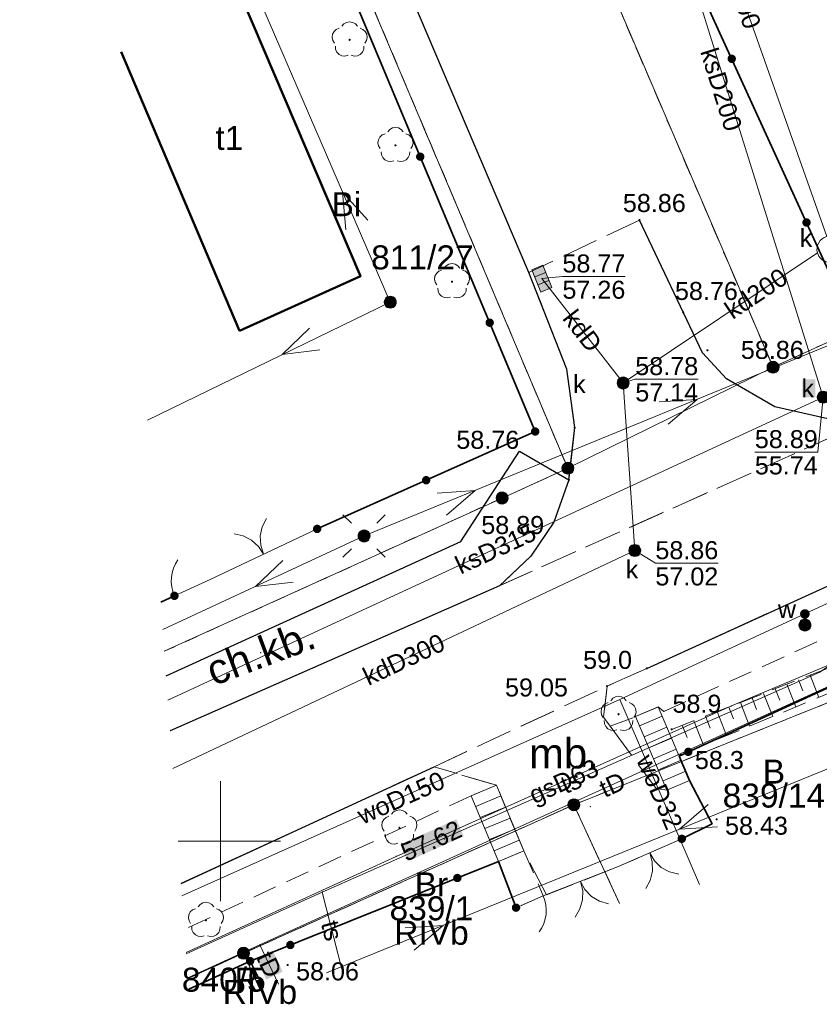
# Model space of a CAD drawing. Extents: x 6453237 to 6453735, y 5887843 to 5888051.
# Tile 1 of 11: x 6453242 to 6453275, y 5887843 to 5887884. Entities that reach past the tile are written whole.
import ezdxf
from ezdxf.enums import TextEntityAlignment as Align

# ---------------------------------------------------------------- set-up
doc = ezdxf.new("R2010")
doc.units = 0
doc.header["$PDSIZE"] = 0.75
for name, pattern in [('PRZER1-1', [2, 1, -1]), ('PRZER2-1', [3, 2, -1]), ('PRZER3-1', [4, 3, -1])]:
    doc.linetypes.add(name, pattern=pattern)
doc.layers.get('0').update_dxf_attribs({"linetype": 'CONTINUOUS', "lineweight": 13})
for name, color, linetype, lineweight in [('GEPPGD', 7, 'CONTINUOUS', 18), ('GESBZO', 7, 'CONTINUOUS', 50), ('GESBZO_O', 7, 'CONTINUOUS', 50), ('GESDZI', 7, 'CONTINUOUS', 18), ('GESDZI_O', 7, 'CONTINUOUS', 18), ('GESKKL_O', 7, 'CONTINUOUS', 18), ('GESSCH', 7, 'CONTINUOUS', 18), ('GESUZY_O', 7, 'CONTINUOUS', 18), ('GSLKBR', 7, 'CONTINUOUS', 18), ('GSLKFU', 7, 'CONTINUOUS', 18), ('GSLKOG', 7, 'CONTINUOUS', 35), ('GSLKRW', 7, 'CONTINUOUS', 25), ('GSPPRB', 7, 'CONTINUOUS', 18), ('GSPWPN', 7, 'CONTINUOUS', 13), ('GSPWPN_O', 7, 'CONTINUOUS', 13), ('GSPWPS', 7, 'CONTINUOUS', 13), ('GSPWPS_O', 7, 'CONTINUOUS', 13), ('GSSKOA', 7, 'PRZER3-1', 18), ('GSSKOD', 7, 'PRZER2-1', 18), ('GSSZSN', 7, 'PRZER2-1', 18), ('GTGTXT', 7, 'CONTINUOUS', 18), ('GTGTXT_O', 7, 'CONTINUOUS', 18), ('GUPELA', 7, 'CONTINUOUS', 18), ('GUPIKP', 7, 'CONTINUOUS', 18), ('GUPISN', 7, 'PRZER1-1', 18), ('GUPIWZ_O', 7, 'CONTINUOUS', 18), ('GUPPRZ', 7, 'CONTINUOUS', 18), ('GUPPRZ_O', 7, 'CONTINUOUS', 18)]:
    doc.layers.add(name, color=color, linetype=linetype, lineweight=lineweight)
for name, color, linetype, lineweight, true_color in [('GESKKL', 7, 'PRZER3-1', 18, 0x24bc24), ('GESUZY', 7, 'PRZER1-1', 18, 0x008000), ('GSPRDL', 7, 'CONTINUOUS', 18, 0x008000), ('GULEPR', 1, 'CONTINUOUS', 18, 0xff0000), ('GULGPR', 7, 'CONTINUOUS', 18, 0xbfbf00), ('GULGPR_O', 7, 'CONTINUOUS', 18, 0xbfbf00), ('GULKPR', 7, 'CONTINUOUS', 18, 0x803300), ('GULKPR_O', 7, 'CONTINUOUS', 18, 0x803300), ('GULTPR', 7, 'CONTINUOUS', 18, 0xff9100), ('GULTPR_O', 7, 'CONTINUOUS', 18, 0xff9100), ('GULWPR', 5, 'CONTINUOUS', 18, 0x0000ff), ('GULWPR_O', 5, 'CONTINUOUS', 18, 0x0000ff), ('GUPKKS', 7, 'CONTINUOUS', 18, 0x803300), ('GUPKSD', 7, 'CONTINUOUS', 18, 0x803300), ('GUPKSD_O', 7, 'CONTINUOUS', 18, 0x803300), ('GUPWZA', 5, 'CONTINUOUS', 18, 0x0000ff), ('GUPWZA_O', 5, 'CONTINUOUS', 18, 0x0000ff), ('GUSKSD', 7, 'CONTINUOUS', 18, 0x803300)]:
    doc.layers.add(name, color=color, linetype=linetype, lineweight=lineweight, true_color=true_color)
doc.styles.add('GEO-INFO', font='arial.ttf')

# ---------------------------------------------------------------- blocks, each defined once
blk = doc.blocks.new('POINT')
at = {"color": 0}
blk.add_point((0, 0), dxfattribs=at)
blk = doc.blocks.new('KOLO')
blk.add_hatch(color=0).paths.add_polyline_path([(-0.5, 0), (-0.482963, -0.12941), (-0.433013, -0.25), (-0.353553, -0.353553), (-0.25, -0.433013), (-0.12941, -0.482963), (0, -0.5), (0.12941, -0.482963), (0.25, -0.433013), (0.353553, -0.353553), (0.433013, -0.25), (0.482963, -0.12941), (0.5, 0), (0.482963, 0.12941), (0.433013, 0.25), (0.353553, 0.353553), (0.25, 0.433013), (0.12941, 0.482963), (0, 0.5), (-0.12941, 0.482963), (-0.25, 0.433013), (-0.353553, 0.353553), (-0.433013, 0.25), (-0.482963, 0.12941)])
blk = doc.blocks.new('SPDLP')
blk.add_hatch(color=0).paths.add_polyline_path([(0, -0.09), (0.027812, -0.085595), (0.052901, -0.072812), (0.072812, -0.052901), (0.085595, -0.027812), (0.09, 0), (0.085595, 0.027812), (0.072812, 0.052901), (0.052901, 0.072812), (0.027812, 0.085595), (0, 0.09), (-0.027812, 0.085595), (-0.052901, 0.072812), (-0.072812, 0.052901), (-0.085595, 0.027812), (-0.09, 0), (-0.085595, -0.027812), (-0.072812, -0.052901), (-0.052901, -0.072812), (-0.027812, -0.085595)])
at = {"color": 0}
for points in [[(-1.271938, -0.268652), (-1.40916, -0.048001), (-1.462858, 0.20623), (-1.426585, 0.463525), (-1.304695, 0.693003), (-1.11182, 0.867117), (-0.871109, 0.964971)], [(-0.648554, 1.126667), (-0.481106, 1.325358), (-0.255912, 1.454989), (0, 1.5), (0.255912, 1.454989), (0.481106, 1.325358), (0.648554, 1.126667)], [(0.871109, 0.964971), (1.11182, 0.867117), (1.304695, 0.693003), (1.426585, 0.463525), (1.462858, 0.20623), (1.40916, -0.048001), (1.271938, -0.268652)], [(-0.137547, -1.292703), (-0.389802, -1.355024), (-0.648184, -1.327532), (-0.881678, -1.213525), (-1.062258, -1.026689), (-1.168249, -0.78945), (-1.186929, -0.530282)], [(1.186929, -0.530282), (1.168249, -0.78945), (1.062258, -1.026689), (0.881678, -1.213525), (0.648184, -1.327532), (0.389802, -1.355024), (0.137547, -1.292703)]]:
    blk.add_lwpolyline(points, dxfattribs=at)
blk = doc.blocks.new('SUEP1')
at = {"color": 0}
blk.add_lwpolyline([(-1.5, -1), (1.5, 0), (-1.5, 1)], dxfattribs=at)
blk = doc.blocks.new('SUEO')
blk.add_hatch(color=0).paths.add_polyline_path([(-0.002174, 0.089974), (0.023762, 0.086807), (0.042561, 0.0793), (0.060131, 0.066965), (0.076266, 0.047786), (0.086234, 0.025762), (0.089972, 0.002226), (0.088646, -0.015553), (0.081114, -0.038994), (0.066834, -0.060276), (0.049699, -0.075033), (0.027576, -0.085671), (0.004027, -0.08991), (-0.019639, -0.087831), (-0.040932, -0.080154), (-0.059082, -0.067892), (-0.073734, -0.051607), (-0.08374, -0.032979), (-0.089221, -0.011817), (-0.089063, 0.012951), (-0.082571, 0.035806), (-0.069528, 0.057148), (-0.048957, 0.075519), (-0.026898, 0.085887)])
at = {"color": 0}
for points in [[(-1.767767, 1.767767), (-1.06066, 1.06066)], [(1.767767, 1.767767), (1.06066, 1.06066)], [(-1.767767, -1.767767), (-1.06066, -1.06066)], [(1.767767, -1.767767), (1.06066, -1.06066)]]:
    blk.add_lwpolyline(points, dxfattribs=at)
blk = doc.blocks.new('OKRAG_PELNY')
at = {"true_color": 0xffffff}
blk.add_hatch(color=7, dxfattribs=at).paths.add_polyline_path([(-0.5, 0), (-0.482963, -0.12941), (-0.433013, -0.25), (-0.353553, -0.353553), (-0.25, -0.433013), (-0.12941, -0.482963), (0, -0.5), (0.12941, -0.482963), (0.25, -0.433013), (0.353553, -0.353553), (0.433013, -0.25), (0.482963, -0.12941), (0.5, 0), (0.482963, 0.12941), (0.433013, 0.25), (0.353553, 0.353553), (0.25, 0.433013), (0.12941, 0.482963), (0, 0.5), (-0.12941, 0.482963), (-0.25, 0.433013), (-0.353553, 0.353553), (-0.433013, 0.25), (-0.482963, 0.12941)])
at = {"color": 0}
blk.add_lwpolyline([(0, 0.5), (0.12941, 0.482963), (0.25, 0.433013), (0.353553, 0.353553), (0.433013, 0.25), (0.482963, 0.12941), (0.5, 0), (0.482963, -0.12941), (0.433013, -0.25), (0.353553, -0.353553), (0.25, -0.433013), (0.12941, -0.482963), (0, -0.5), (-0.12941, -0.482963), (-0.25, -0.433013), (-0.353553, -0.353553), (-0.433013, -0.25), (-0.482963, -0.12941), (-0.5, 0), (-0.482963, 0.12941), (-0.433013, 0.25), (-0.353553, 0.353553), (-0.25, 0.433013), (-0.12941, 0.482963)], close=True, dxfattribs=at)
blk = doc.blocks.new('SUUS05')
at = {"true_color": 0xffffff}
blk.add_hatch(color=7, dxfattribs=at).paths.add_polyline_path([(-0.5, 0.25), (-0.5, -0.25), (0.5, -0.25), (0.5, 0.25)])
at = {"color": 0}
blk.add_lwpolyline([(0.5, -0.25), (-0.5, -0.25), (-0.5, 0.25), (0.5, 0.25)], close=True, dxfattribs=at)
for points in [[(-0.175, -0.25), (-0.175, 0.25)], [(0.175, -0.25), (0.175, 0.25)]]:
    blk.add_lwpolyline(points, dxfattribs=at)
blk = doc.blocks.new('KTOK04')
at = {"color": 0}
blk.add_lwpolyline([(0, 0), (-0.01711, -0.261052), (-0.068148, -0.517638), (-0.152241, -0.765367), (-0.267949, -1), (-0.413293, -1.217523), (-0.585786, -1.414214), (-0.782477, -1.586707), (-1, -1.732051)], dxfattribs=at)
blk = doc.blocks.new('SLBRA')
at = {"color": 0}
for points in [[(1.732051, 1), (1.414214, 0.585786), (1, 0.267949), (0.517638, 0.068148), (0, 0)], [(0, 0), (0.517638, -0.068148), (1, -0.267949), (1.414214, -0.585786), (1.732051, -1)]]:
    blk.add_lwpolyline(points, dxfattribs=at)
blk = doc.blocks.new('EPPGS1')
at = {"true_color": 0xffffff}
blk.add_hatch(color=7, dxfattribs=at).paths.add_polyline_path([(0, -0.5), (0.154508, -0.475528), (0.293893, -0.404508), (0.404508, -0.293893), (0.475528, -0.154508), (0.5, 0), (0.475528, 0.154508), (0.404508, 0.293893), (0.293893, 0.404508), (0.154508, 0.475528), (0, 0.5), (-0.154508, 0.475528), (-0.293893, 0.404508), (-0.404508, 0.293893), (-0.475528, 0.154508), (-0.5, 0), (-0.475528, -0.154508), (-0.404508, -0.293893), (-0.293893, -0.404508), (-0.154508, -0.475528)])
blk = doc.blocks.new('EPPGS')
at = {"color": 0}
blk.add_lwpolyline([(0, 0.5), (0.154508, 0.475528), (0.293893, 0.404508), (0.404508, 0.293893), (0.475528, 0.154508), (0.5, 0), (0.475528, -0.154508), (0.404508, -0.293893), (0.293893, -0.404508), (0.154508, -0.475528), (0, -0.5), (-0.154508, -0.475528), (-0.293893, -0.404508), (-0.404508, -0.293893), (-0.475528, -0.154508), (-0.5, 0), (-0.475528, 0.154508), (-0.404508, 0.293893), (-0.293893, 0.404508), (-0.154508, 0.475528)], close=True, dxfattribs=at)

msp = doc.modelspace()

# ---------------------------------------------------------------- hatches: boundary and pattern name
at = {"layer": 'GULTPR_O', "linetype": 'Continuous', "lineweight": 9, "true_color": 0xffffff}
msp.add_hatch(color=7, dxfattribs=at).paths.add_polyline_path([(6453251.908, 5887844.238), (6453251.49, 5887845.122), (6453252.177, 5887845.447), (6453252.595, 5887844.562)], flags=0)
at = {"layer": 'GUPKSD_O', "linetype": 'Continuous', "lineweight": 9, "true_color": 0xffffff}
msp.add_hatch(color=7, dxfattribs=at).paths.add_polyline_path([(6453274.253, 5887868.493), (6453274.253, 5887869.243), (6453274.797, 5887869.243), (6453274.797, 5887868.493)], flags=0)
at = {"layer": 'GUPPRZ_O', "linetype": 'Continuous', "lineweight": 9, "true_color": 0xffffff}
msp.add_hatch(color=7, dxfattribs=at).paths.add_polyline_path([(6453257.809, 5887849.164), (6453257.496, 5887849.862), (6453259.827, 5887850.908), (6453260.14, 5887850.21)], flags=0)

# ---------------------------------------------------------------- linework, layer by layer
at = {"color": 7, "linetype": 'Continuous', "lineweight": 13, "elevation": 100, "flags": 128}
for points in [[(6453250, 5887847.5), (6453250, 5887852.5)], [(6453248.23, 5887850), (6453252.5, 5887850)]]:
    msp.add_lwpolyline(points, dxfattribs=at)
at = {"layer": 'GESBZO', "color": 7, "linetype": 'Continuous', "lineweight": 50, "elevation": 10.18}
for points in [[(6453250.79, 5887871.27), (6453255.84, 5887873.55), (6453249.97, 5887887.29), (6453245.668, 5887885.466)], [(6453245.854, 5887882.893), (6453250.79, 5887871.27)]]:
    msp.add_lwpolyline(points, dxfattribs=at)
at = {"layer": 'GESDZI', "color": 7, "linetype": 'Continuous', "lineweight": 18, "elevation": 10.22}
for points in [[(6453454.509, 5887951.16), (6453357.86, 5887908.46), (6453273.03, 5887869.75), (6453242.22, 5887941.65)], [(6453247.659, 5887857.912), (6453261.74, 5887864.3), (6453264.48, 5887865.54), (6453273.03, 5887869.75), (6453357.86, 5887908.46), (6453454.509, 5887951.16)], [(6453241.63, 5887941.361), (6453242.22, 5887941.65), (6453273.03, 5887869.75), (6453264.48, 5887865.54), (6453245.46, 5887910.49), (6453243.525, 5887915.128)], [(6453453.446, 5887937.601), (6453404.89, 5887915.73), (6453376.57, 5887902.66), (6453372.86, 5887900.94), (6453325.41, 5887879.04), (6453307.55, 5887870.94), (6453291.43, 5887863.64), (6453281.4, 5887858.19), (6453278.65, 5887857.11), (6453264.73, 5887851.52), (6453250.96, 5887845.33), (6453248.644, 5887844.277)], [(6453243.907, 5887909.845), (6453245.46, 5887910.49), (6453264.48, 5887865.54), (6453261.74, 5887864.3), (6453247.659, 5887857.912)], [(6453266.628, 5887847.408), (6453264.73, 5887851.52), (6453278.65, 5887857.11), (6453281.405, 5887850.908)], [(6453250.96, 5887845.33), (6453264.73, 5887851.52), (6453266.628, 5887847.408)], [(6453248.644, 5887844.277), (6453250.96, 5887845.33), (6453251.632, 5887843.855)], [(6453251.632, 5887843.855), (6453250.96, 5887845.33)]]:
    msp.add_lwpolyline(points, dxfattribs=at)
at = {"layer": 'GESKKL', "color": 82, "linetype": 'PRZER3-1', "lineweight": 18, "ltscale": 0.5, "true_color": 0x24bc24, "elevation": 10.06}
for points in [[(6453266.628, 5887847.408), (6453264.73, 5887851.52), (6453250.96, 5887845.33), (6453251.632, 5887843.855)], [(6453251.632, 5887843.855), (6453250.96, 5887845.33), (6453248.644, 5887844.277)]]:
    msp.add_lwpolyline(points, dxfattribs=at)
at = {"layer": 'GESSCH', "color": 7, "linetype": 'Continuous', "lineweight": 18, "elevation": 10.18}
for points in [[(6453267.304, 5887855.193), (6453268.249, 5887855.596), (6453269.555, 5887852.53), (6453268.61, 5887852.128)], [(6453260.451, 5887851.894), (6453261.501, 5887852.331), (6453262.642, 5887849.595), (6453261.592, 5887849.157)]]:
    msp.add_lwpolyline(points, close=True, dxfattribs=at)
at = {"layer": 'GESSCH', "color": 7, "linetype": 'Continuous', "lineweight": 18, "elevation": 10.18, "flags": 128}
for points in [[(6453268.412, 5887855.213), (6453267.467, 5887854.81)], [(6453268.608, 5887854.753), (6453267.663, 5887854.35)], [(6453268.804, 5887854.293), (6453267.859, 5887853.89)], [(6453269, 5887853.833), (6453268.055, 5887853.43)], [(6453269.196, 5887853.373), (6453268.251, 5887852.971)], [(6453269.392, 5887852.913), (6453268.447, 5887852.511)], [(6453261.686, 5887851.886), (6453260.637, 5887851.448)], [(6453261.879, 5887851.424), (6453260.829, 5887850.987)], [(6453262.071, 5887850.963), (6453261.022, 5887850.525)], [(6453262.264, 5887850.501), (6453261.214, 5887850.064)], [(6453262.456, 5887850.04), (6453261.407, 5887849.602)]]:
    msp.add_lwpolyline(points, dxfattribs=at)
at = {"layer": 'GESUZY', "color": 7, "linetype": 'Continuous', "lineweight": 18, "elevation": 10.07}
for points in [[(6453454.509, 5887951.16), (6453357.86, 5887908.46), (6453273.03, 5887869.75), (6453242.22, 5887941.65), (6453241.63, 5887941.361)], [(6453241.63, 5887941.361), (6453242.22, 5887941.65), (6453273.03, 5887869.75), (6453357.86, 5887908.46), (6453454.509, 5887951.16)], [(6453243.525, 5887915.128), (6453245.46, 5887910.49), (6453264.48, 5887865.54), (6453261.74, 5887864.3), (6453247.659, 5887857.912)], [(6453247.659, 5887857.912), (6453261.74, 5887864.3), (6453264.48, 5887865.54), (6453245.46, 5887910.49), (6453243.525, 5887915.128)], [(6453248.644, 5887844.277), (6453250.96, 5887845.33), (6453264.73, 5887851.52), (6453278.65, 5887857.11), (6453281.405, 5887850.908)], [(6453266.628, 5887847.408), (6453264.73, 5887851.52), (6453278.65, 5887857.11), (6453281.405, 5887850.908)], [(6453266.628, 5887847.408), (6453264.73, 5887851.52), (6453250.96, 5887845.33), (6453251.632, 5887843.855)], [(6453251.632, 5887843.855), (6453250.96, 5887845.33), (6453248.644, 5887844.277)]]:
    msp.add_lwpolyline(points, dxfattribs=at)
at = {"layer": 'GESUZY', "color": 96, "linetype": 'PRZER1-1', "lineweight": 18, "ltscale": 0.5, "true_color": 0x008000, "elevation": 10.08}
for points in [[(6453454.509, 5887951.16), (6453357.86, 5887908.46), (6453273.03, 5887869.75), (6453242.22, 5887941.65), (6453241.63, 5887941.361)], [(6453241.63, 5887941.361), (6453242.22, 5887941.65), (6453273.03, 5887869.75), (6453357.86, 5887908.46), (6453454.509, 5887951.16)], [(6453243.525, 5887915.128), (6453245.46, 5887910.49), (6453264.48, 5887865.54), (6453261.74, 5887864.3), (6453247.659, 5887857.912)], [(6453247.659, 5887857.912), (6453261.74, 5887864.3), (6453264.48, 5887865.54), (6453245.46, 5887910.49), (6453243.525, 5887915.128)], [(6453248.644, 5887844.277), (6453250.96, 5887845.33), (6453264.73, 5887851.52), (6453278.65, 5887857.11), (6453281.405, 5887850.908)], [(6453266.628, 5887847.408), (6453264.73, 5887851.52), (6453278.65, 5887857.11), (6453281.405, 5887850.908)], [(6453266.628, 5887847.408), (6453264.73, 5887851.52), (6453250.96, 5887845.33), (6453251.632, 5887843.855)], [(6453251.632, 5887843.855), (6453250.96, 5887845.33), (6453248.644, 5887844.277)]]:
    msp.add_lwpolyline(points, dxfattribs=at)
at = {"layer": 'GSLKBR', "color": 7, "linetype": 'Continuous', "lineweight": 18, "elevation": 10.18}
for points in [[(6453254.029, 5887863.013), (6453249.568, 5887860.899)], [(6453266.552, 5887848.927), (6453269.228, 5887850.099)], [(6453263.456, 5887847.719), (6453266.552, 5887848.927)]]:
    msp.add_lwpolyline(points, dxfattribs=at)
at = {"layer": 'GSLKFU', "color": 7, "linetype": 'Continuous', "lineweight": 18, "elevation": 10.18}
for points in [[(6453249.568, 5887860.899), (6453248.079, 5887860.225)], [(6453262.319, 5887847.229), (6453263.456, 5887847.719)]]:
    msp.add_lwpolyline(points, dxfattribs=at)
at = {"layer": 'GSLKOG', "color": 7, "linetype": 'Continuous', "lineweight": 35, "elevation": 10.18}
for points in [[(6453263.118, 5887867.071), (6453244.849, 5887910.733)], [(6453269.19, 5887887.24), (6453275.78, 5887872.82), (6453332.08, 5887898.41)], [(6453254.029, 5887863.013), (6453263.118, 5887867.071)], [(6453247.511, 5887859.962), (6453248.079, 5887860.225)], [(6453269.228, 5887850.099), (6453270.488, 5887850.729), (6453269.555, 5887852.53), (6453269.121, 5887853.549), (6453278.881, 5887858.036), (6453282.007, 5887851.051)], [(6453262.319, 5887847.229), (6453261.592, 5887849.157), (6453251.234, 5887845.004), (6453251.79, 5887843.892)], [(6453251.234, 5887845.004), (6453248.676, 5887843.833)]]:
    msp.add_lwpolyline(points, dxfattribs=at)
at = {"layer": 'GSLKRW', "color": 7, "linetype": 'Continuous', "lineweight": 25, "elevation": 10.18}
for points in [[(6453267.77, 5887857.2), (6453285.69, 5887865.37), (6453292.662, 5887868.646), (6453322.08, 5887881.726), (6453328.365, 5887884.597), (6453367.547, 5887902.496), (6453374.695, 5887905.692), (6453392.531, 5887913.842), (6453397.691, 5887916.225), (6453453.775, 5887941.8)], [(6453264.524, 5887865.056), (6453264.764, 5887867.234), (6453264.43, 5887869.674), (6453262.857, 5887873.701), (6453256.382, 5887888.902)], [(6453277.528, 5887867.764), (6453275.437, 5887867.575), (6453273.102, 5887868.104), (6453271.098, 5887869.272), (6453270.085, 5887870.352), (6453267.464, 5887875.883)], [(6453247.733, 5887856.884), (6453260.019, 5887862.494), (6453262.459, 5887866.246)], [(6453262.459, 5887866.246), (6453264.524, 5887865.056), (6453263.892, 5887863.299), (6453262.941, 5887861.884), (6453261.623, 5887860.64), (6453247.898, 5887854.602)], [(6453248.357, 5887848.243), (6453258.904, 5887853.1)]]:
    msp.add_lwpolyline(points, dxfattribs=at)
at = {"layer": 'GSPPRB', "color": 7, "linetype": 'Continuous', "lineweight": 18}
for p in [(6453274.88, 5887874.52, 10.28), (6453255.84, 5887873.55, 10.28), (6453250.79, 5887871.27, 10.28), (6453271.296, 5887855.634, 10.28), (6453268.48, 5887855.41, 10.28), (6453259.33, 5887850.09, 10.28), (6453257.318, 5887849.363, 10.28), (6453254.24, 5887847.88, 10.28), (6453251.644, 5887845.686, 10.28), (6453251.234, 5887845.004, 10.28)]:
    msp.add_point(p, dxfattribs=at)
at = {"layer": 'GSSKOA', "color": 7, "linetype": 'PRZER3-1', "lineweight": 18, "ltscale": 0.5, "elevation": 10.18}
for points in [[(6453319.45, 5887887.64), (6453291.09, 5887874.76), (6453281.9, 5887869.86), (6453277.53, 5887867.76), (6453261.62, 5887860.64), (6453247.898, 5887854.603)], [(6453248.357, 5887848.244), (6453258.9, 5887853.1), (6453266.11, 5887856.46), (6453267.77, 5887857.2), (6453285.69, 5887865.37), (6453292.66, 5887868.65), (6453322.08, 5887881.73)]]:
    msp.add_lwpolyline(points, dxfattribs=at)
for points in [[(6453262.941, 5887861.884), (6453261.623, 5887860.64), (6453277.528, 5887867.764), (6453275.437, 5887867.575), (6453273.102, 5887868.104), (6453271.098, 5887869.272), (6453270.085, 5887870.352), (6453267.464, 5887875.883), (6453262.857, 5887873.701), (6453264.43, 5887869.674), (6453264.764, 5887867.234), (6453264.524, 5887865.056), (6453263.892, 5887863.299)], [(6453258.904, 5887853.1), (6453266.111, 5887856.461), (6453265.971, 5887855.166), (6453266.245, 5887854.793), (6453268.158, 5887852.19), (6453268.61, 5887852.128), (6453269.555, 5887852.53), (6453270.488, 5887850.729), (6453269.228, 5887850.099), (6453266.552, 5887848.927), (6453263.585, 5887847.769), (6453262.642, 5887849.595), (6453261.501, 5887852.331)]]:
    msp.add_lwpolyline(points, close=True, dxfattribs=at)
at = {"layer": 'GSSKOD', "color": 7, "linetype": 'PRZER2-1', "lineweight": 18, "ltscale": 0.5, "elevation": 10.18}
for points in [[(6453285.69, 5887865.37), (6453267.77, 5887857.2), (6453266.111, 5887856.461)], [(6453266.111, 5887856.461), (6453265.971, 5887855.166), (6453266.245, 5887854.793), (6453267.304, 5887855.193), (6453268.249, 5887855.596), (6453268.48, 5887855.41), (6453277.08, 5887859.31), (6453277.92, 5887858.23), (6453278.55, 5887857.48), (6453281.55, 5887858.89), (6453280.56, 5887860.9), (6453286.56, 5887863.62)], [(6453248.357, 5887848.243), (6453258.904, 5887853.1), (6453261.501, 5887852.331), (6453260.451, 5887851.894), (6453248.496, 5887846.325)]]:
    msp.add_lwpolyline(points, dxfattribs=at)
msp.add_lwpolyline([(6453261.592, 5887849.157), (6453262.642, 5887849.595), (6453263.456, 5887847.719), (6453262.319, 5887847.229)], close=True, dxfattribs=at)
at = {"layer": 'GSSZSN', "color": 7, "linetype": 'PRZER2-1', "lineweight": 18, "ltscale": 0.5, "elevation": 10.06}
for points in [[(6453268.81, 5887854.66), (6453277.92, 5887858.23)], [(6453277.92, 5887858.23), (6453278.55, 5887857.48), (6453269.18, 5887853.61)]]:
    msp.add_lwpolyline(points, dxfattribs=at)
at = {"layer": 'GSSZSN', "color": 7, "linetype": 'Continuous', "lineweight": 18, "elevation": 10.06, "flags": 128}
for points in [[(6453274.091, 5887856.73), (6453274.275, 5887856.26)], [(6453274.575, 5887856.919), (6453274.94, 5887855.989)], [(6453273.123, 5887856.35), (6453273.31, 5887855.872)], [(6453273.607, 5887856.54), (6453273.979, 5887855.592)], [(6453272.155, 5887855.971), (6453272.346, 5887855.483)], [(6453272.639, 5887856.16), (6453273.017, 5887855.195)], [(6453271.186, 5887855.591), (6453271.381, 5887855.095)], [(6453271.67, 5887855.781), (6453272.056, 5887854.798)], [(6453269.734, 5887855.022), (6453270.133, 5887854.004)], [(6453270.218, 5887855.212), (6453270.416, 5887854.707)], [(6453270.702, 5887855.401), (6453271.094, 5887854.401)], [(6453269.25, 5887854.832), (6453269.451, 5887854.319)]]:
    msp.add_lwpolyline(points, dxfattribs=at)
at = {"layer": 'GULEPR', "color": 1, "linetype": 'Continuous', "lineweight": 18, "true_color": 0xff0000, "elevation": 10.14}
for points in [[(6453246.963, 5887867.55), (6453257.075, 5887872.461), (6453244.507, 5887901.536)], [(6453247.594, 5887858.817), (6453255.987, 5887862.718), (6453289.051, 5887876.283), (6453324.475, 5887893.57)], [(6453325.863, 5887874.595), (6453283.027, 5887856.151), (6453254.423, 5887844.516)]]:
    msp.add_lwpolyline(points, dxfattribs=at)
at = {"layer": 'GULGPR', "color": 52, "linetype": 'Continuous', "lineweight": 18, "true_color": 0xbfbf00, "elevation": 10.14}
msp.add_lwpolyline([(6453248.565, 5887845.365), (6453257.318, 5887849.363), (6453271.296, 5887855.634), (6453279.08, 5887858.91)], dxfattribs=at)
msp.add_lwpolyline([(6453248.565, 5887845.365), (6453257.318, 5887849.363), (6453271.296, 5887855.634), (6453279.08, 5887858.91)], dxfattribs=at)
at = {"layer": 'GULKPR', "color": 36, "linetype": 'Continuous', "lineweight": 18, "true_color": 0x803300, "elevation": 10.14}
for points in [[(6453249.121, 5887940.233), (6453262.501, 5887908.883), (6453275.124, 5887868.503)], [(6453292.88, 5887908.66), (6453288.91, 5887906.95), (6453277.19, 5887901.92), (6453274.56, 5887900.79), (6453267.36, 5887897.69), (6453268.18, 5887895.29), (6453275.27, 5887875.2)], [(6453266.784, 5887869.096), (6453274.88, 5887874.52)], [(6453266.784, 5887869.096), (6453263.395, 5887873.441)], [(6453248.011, 5887853.033), (6453267.269, 5887862.113), (6453266.784, 5887869.096)], [(6453275.124, 5887868.503), (6453247.806, 5887855.881)]]:
    msp.add_lwpolyline(points, dxfattribs=at)
at = {"layer": 'GULTPR', "color": 30, "linetype": 'Continuous', "lineweight": 18, "true_color": 0xff9100, "elevation": 10.14}
for points in [[(6453248.642, 5887844.303), (6453251.644, 5887845.686), (6453281.028, 5887859.025)], [(6453248.57, 5887845.305), (6453254.24, 5887847.88), (6453274.98, 5887857.05), (6453276.48, 5887858.08)], [(6453254.24, 5887847.88), (6453255.058, 5887844.666)], [(6453252.42, 5887844.041), (6453251.644, 5887845.686)]]:
    msp.add_lwpolyline(points, dxfattribs=at)
at = {"layer": 'GULWPR', "color": 5, "linetype": 'Continuous', "lineweight": 18, "true_color": 0x0000ff, "elevation": 10.14}
for points in [[(6453288.57, 5887866.039), (6453274.359, 5887859.469), (6453266.652, 5887855.905), (6453248.395, 5887847.717)], [(6453274.359, 5887859.469), (6453274.359, 5887859.007)], [(6453266.652, 5887855.905), (6453269.961, 5887848.197)]]:
    msp.add_lwpolyline(points, dxfattribs=at)
at = {"layer": 'GUPPRZ_O', "color": 36, "linetype": 'Continuous', "lineweight": 9, "true_color": 0x803300, "elevation": 10.8, "flags": 128}
for points in [[(6453266.874, 5887873.528), (6453264.253, 5887873.528), (6453263.395, 5887873.441)], [(6453264.253, 5887873.528), (6453266.874, 5887873.528)], [(6453269.91, 5887869.249), (6453267.289, 5887869.249), (6453266.784, 5887869.096)], [(6453267.289, 5887869.249), (6453269.91, 5887869.249)], [(6453272.273, 5887866.206), (6453274.894, 5887866.206), (6453275.124, 5887868.503)], [(6453272.273, 5887866.206), (6453274.894, 5887866.206)], [(6453270.748, 5887861.579), (6453268.127, 5887861.579), (6453267.269, 5887862.113)], [(6453268.127, 5887861.579), (6453270.748, 5887861.579)]]:
    msp.add_lwpolyline(points, dxfattribs=at)
at = {"layer": 'GUSKSD', "color": 36, "linetype": 'Continuous', "lineweight": 18, "true_color": 0x803300, "elevation": 10.14}
msp.add_lwpolyline([(6453274.88, 5887874.52, -0.415392), (6453275.27, 5887875.2, -0.36145), (6453275.91, 5887874.91, -1.086607)], format="xyb", close=True, dxfattribs=at)

# ---------------------------------------------------------------- block references
at = {"layer": 'GEPPGD', "color": 7, "lineweight": 18, "xscale": 0.5, "yscale": 0.5}
for name, p in [('EPPGS1', (6453273.03, 5887869.75, 10.23)), ('EPPGS', (6453273.03, 5887869.75, 10.24)), ('EPPGS1', (6453264.48, 5887865.54, 10.23)), ('EPPGS', (6453264.48, 5887865.54, 10.24)), ('EPPGS1', (6453261.74, 5887864.3, 10.23)), ('EPPGS', (6453261.74, 5887864.3, 10.24)), ('EPPGS1', (6453264.73, 5887851.52, 10.23)), ('EPPGS', (6453264.73, 5887851.52, 10.24)), ('EPPGS1', (6453250.96, 5887845.33, 10.23)), ('EPPGS', (6453250.96, 5887845.33, 10.24))]:
    msp.add_blockref(name, p, dxfattribs=at)
at = {"layer": 'GSLKBR', "color": 7, "lineweight": 18, "xscale": 0.75, "yscale": 0.75}
for p, rotation in [((6453251.798, 5887861.956, 10.18), 115.3556553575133), ((6453267.89, 5887849.513, 10.18), 293.6631692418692), ((6453265.004, 5887848.323, 10.18), 291.310385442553)]:
    msp.add_blockref('SLBRA', p, dxfattribs=dict(at, rotation=rotation))
at = {"layer": 'GSLKFU', "color": 7, "lineweight": 18, "xscale": 0.75, "yscale": 0.75}
for p, rotation in [((6453248.079, 5887860.225, 10.18), 204.3604746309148), ((6453263.456, 5887847.719, 10.18), 23.31888222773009)]:
    msp.add_blockref('KTOK04', p, dxfattribs=dict(at, rotation=rotation))
at = {"layer": 'GSLKOG', "color": 7, "lineweight": 35, "xscale": 0.35, "yscale": 0.35}
for p in [(6453271.309, 5887882.603, 10.18), (6453258.326, 5887878.524, 10.18), (6453274.427, 5887875.781, 10.18), (6453261.221, 5887871.605, 10.18), (6453263.118, 5887867.071, 10.18), (6453263.118, 5887867.071, 10.18), (6453258.573, 5887865.042, 10.18), (6453254.029, 5887863.013, 10.18), (6453248.079, 5887860.225, 10.18), (6453269.5, 5887853.723, 10.18), (6453269.228, 5887850.099, 10.18), (6453259.872, 5887848.467, 10.18), (6453262.319, 5887847.229, 10.18), (6453252.911, 5887845.676, 10.18), (6453251.234, 5887845.004, 10.18)]:
    msp.add_blockref('KOLO', p, dxfattribs=at)
at = {"layer": 'GSPRDL', "color": 96, "lineweight": 18, "true_color": 0x008000, "xscale": 0.5, "yscale": 0.5}
for p in [(6453255.384, 5887883.394, 10.12), (6453257.293, 5887878.997, 10.12), (6453259.651, 5887873.316, 10.12), (6453266.592, 5887855.292, 10.12), (6453257.458, 5887850.557, 10.12), (6453249.393, 5887846.705, 10.12)]:
    msp.add_blockref('SPDLP', p, dxfattribs=at)
at = {"layer": 'GSPWPN', "color": 7, "lineweight": 13, "xscale": 0.09, "yscale": 0.09}
for p in [(6453267.77, 5887857.2, 10.08), (6453268.81, 5887854.66, 10.08), (6453269.18, 5887853.61, 10.08)]:
    msp.add_blockref('KOLO', p, dxfattribs=at)
at = {"layer": 'GSPWPS', "color": 7, "lineweight": 13, "xscale": 0.09, "yscale": 0.09}
for p in [(6453267.464, 5887875.883, 10.08), (6453269.285, 5887872.039, 10.08), (6453270.298, 5887870.458, 10.08), (6453264.764, 5887867.234, 10.08), (6453264.524, 5887865.056, 10.08), (6453266.111, 5887856.461, 10.08), (6453270.683, 5887850.909, 10.08), (6453252.799, 5887844.838, 10.08)]:
    msp.add_blockref('KOLO', p, dxfattribs=at)
at = {"layer": 'GTGTXT', "color": 7, "lineweight": 18}
for p in [(6453251.672, 5887857.86, 10.02), (6453265.414, 5887851.433, 10.02)]:
    msp.add_blockref('POINT', p, dxfattribs=at)
at = {"layer": 'GULEPR', "color": 1, "lineweight": 18, "true_color": 0xff0000, "xscale": 0.5, "yscale": 0.5}
for p, rotation in [((6453255.388, 5887876.362, 10.15), 113.3757314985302), ((6453253.252, 5887870.604, 10.15), 205.906762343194), ((6453269.171, 5887868.127, 10.15), 22.30636653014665), ((6453259.919, 5887864.331, 10.15), 22.30636653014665), ((6453252.133, 5887860.927, 10.15), 204.9289249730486), ((6453269.827, 5887850.782, 10.15), 202.1342641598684), ((6453258.584, 5887846.208, 10.15), 22.13426415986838)]:
    msp.add_blockref('SUEP1', p, dxfattribs=dict(at, rotation=rotation))
at = {"layer": 'GUPELA', "color": 7, "lineweight": 18, "xscale": 0.5, "yscale": 0.5}
for name, p in [('SUEO', (6453255.987, 5887862.718, 10.15)), ('OKRAG_PELNY', (6453255.987, 5887862.718, 10.16))]:
    msp.add_blockref(name, p, dxfattribs=at)
at = {"layer": 'GUPIKP', "color": 5, "lineweight": 18, "true_color": 0x0000ff, "xscale": 0.5, "yscale": 0.5}
msp.add_blockref('OKRAG_PELNY', (6453274.359, 5887859.007, 10.16), dxfattribs=at)
at = {"layer": 'GUPISN', "color": 7, "lineweight": 18, "xscale": 0.5, "yscale": 0.5}
msp.add_blockref('OKRAG_PELNY', (6453257.075, 5887872.461, 10.16), dxfattribs=at)
at = {"layer": 'GUPKKS', "color": 36, "lineweight": 18, "true_color": 0x803300, "rotation": 291.6756438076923}
msp.add_blockref('SUUS05', (6453263.395, 5887873.441, 10.16), dxfattribs=at)
at = {"layer": 'GUPKSD', "color": 36, "lineweight": 18, "true_color": 0x803300, "xscale": 0.5, "yscale": 0.5}
for p in [(6453266.784, 5887869.096, 10.16), (6453275.124, 5887868.503, 10.16), (6453267.269, 5887862.113, 10.16)]:
    msp.add_blockref('OKRAG_PELNY', p, dxfattribs=at)
at = {"layer": 'GUPPRZ', "color": 36, "lineweight": 18, "true_color": 0x803300}
for p in [(6453263.395, 5887873.441, 10.16), (6453266.784, 5887869.096, 10.16), (6453267.269, 5887862.113, 10.16)]:
    msp.add_blockref('POINT', p, dxfattribs=at)
at = {"layer": 'GUPPRZ', "color": 52, "lineweight": 18, "true_color": 0xbfbf00}
msp.add_blockref('POINT', (6453257.318, 5887849.363, 10.16), dxfattribs=at)
at = {"layer": 'GUPWZA', "color": 5, "lineweight": 18, "true_color": 0x0000ff, "xscale": 0.4, "yscale": 0.4, "rotation": 24.81327493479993}
msp.add_blockref('KOLO', (6453274.359, 5887859.469, 10.16), dxfattribs=at)

# ---------------------------------------------------------------- texts
at = {"layer": 'GESBZO_O', "color": 7, "linetype": 'Continuous', "lineweight": 0, "style": 'GEO-INFO'}
msp.add_text('t1', height=1, dxfattribs=at).set_placement((6453250.37, 5887879.306, 10.8), align=Align.MIDDLE_CENTER)
at = {"layer": 'GESDZI_O', "color": 7, "linetype": 'Continuous', "lineweight": 0, "style": 'GEO-INFO'}
for s, p in [('811/27', (6453258.415, 5887874.329, 10.81)), ('839/14', (6453273.067, 5887851.901, 10.81)), ('839/1', (6453258.794, 5887847.202, 10.81)), ('840/5', (6453250.138, 5887844.229, 10.81))]:
    msp.add_text(s, height=1, dxfattribs=at).set_placement(p, align=Align.MIDDLE_CENTER)
at = {"layer": 'GESKKL_O', "color": 82, "linetype": 'Continuous', "lineweight": 0, "true_color": 0x24bc24, "style": 'GEO-INFO'}
for p in [(6453258.794, 5887846.185, 10.8), (6453251.643, 5887843.72, 10.8)]:
    msp.add_text('RIVb', height=1, dxfattribs=at).set_placement(p, align=Align.MIDDLE_CENTER)
at = {"layer": 'GESUZY_O', "color": 96, "linetype": 'Continuous', "lineweight": 0, "true_color": 0x008000, "style": 'GEO-INFO'}
for s, p in [('Bi', (6453255.249, 5887876.545, 10.8)), ('B', (6453273.067, 5887852.901, 10.8)), ('Br', (6453258.794, 5887848.202, 10.8)), ('R', (6453251.093, 5887844.229, 10.8))]:
    msp.add_text(s, height=1, dxfattribs=at).set_placement(p, align=Align.MIDDLE_CENTER)
at = {"layer": 'GSPWPN_O', "color": 7, "linetype": 'Continuous', "lineweight": 0, "style": 'GEO-INFO'}
for s, p in [('59.0', (6453265.115, 5887857.18, 10.8)), ('58.9', (6453268.839, 5887855.354, 10.8)), ('58.3', (6453269.774, 5887853.007, 10.8))]:
    msp.add_text(s, height=0.75, dxfattribs=at).set_placement(p)
at = {"layer": 'GSPWPS_O', "color": 7, "linetype": 'Continuous', "lineweight": 0, "style": 'GEO-INFO'}
for s, p in [('58.86', (6453266.772, 5887876.968, 10.8)), ('58.76', (6453268.943, 5887873.304, 10.8)), ('58.86', (6453271.691, 5887870.847, 10.8)), ('58.76', (6453259.83, 5887867.1, 10.8)), ('58.89', (6453260.87, 5887863.55, 10.8)), ('59.05', (6453261.86, 5887856.78, 10.8)), ('58.43', (6453271.03, 5887851.02, 10.8)), ('58.06', (6453253.15, 5887844.95, 10.8))]:
    msp.add_text(s, height=0.75, dxfattribs=at).set_placement(p, align=Align.TOP_LEFT)
at = {"layer": 'GTGTXT_O', "color": 7, "linetype": 'Continuous', "lineweight": 0, "style": 'GEO-INFO'}
msp.add_text('ch.kb.', height=1.25, rotation=20.5095, dxfattribs=at).set_placement((6453251.672, 5887857.86, 10.8), align=Align.MIDDLE_CENTER)
msp.add_text('mb.', height=1.25, dxfattribs=at).set_placement((6453264.316, 5887853.658, 10.8), align=Align.MIDDLE_CENTER)
at = {"layer": 'GULGPR_O', "color": 52, "linetype": 'Continuous', "lineweight": 0, "true_color": 0xbfbf00, "style": 'GEO-INFO'}
msp.add_text('gsD63', height=0.75, rotation=24.1641, dxfattribs=at).set_placement((6453264.307, 5887852.498, 10.8), align=Align.MIDDLE_CENTER)
msp.add_text('gsD63', height=0.75, rotation=24.1641, dxfattribs=at).set_placement((6453264.307, 5887852.498, 10.8), align=Align.MIDDLE_CENTER)
at = {"layer": 'GULKPR_O', "color": 36, "linetype": 'Continuous', "lineweight": 0, "true_color": 0x803300, "style": 'GEO-INFO'}
for s, rotation, p in [('kd200', 289.4385, (6453271.725, 5887885.245, 10.8)), ('ksD200', 287.3597, (6453270.875, 5887881.327, 10.8)), ('kd200', 33.8177, (6453272.323, 5887872.824, 10.8)), ('kdD', 307.9562, (6453265.089, 5887871.269, 10.8)), ('ksD315', 24.7976, (6453261.465, 5887862.192, 10.8)), ('kdD300', 25.244, (6453257.64, 5887857.573, 10.8))]:
    msp.add_text(s, height=0.75, rotation=rotation, dxfattribs=at).set_placement(p, align=Align.MIDDLE_CENTER)
at = {"layer": 'GULTPR_O', "color": 30, "linetype": 'Continuous', "lineweight": 0, "true_color": 0xff9100, "style": 'GEO-INFO'}
for s, rotation, p in [('ts', 23.8522, (6453264.61, 5887852.465, 10.8)), ('tD', 24.4149, (6453266.336, 5887852.356, 10.8)), ('ts', 284.2876, (6453254.649, 5887846.273, 10.8)), ('tD', 295.2601, (6453252.032, 5887844.864, 10.8))]:
    msp.add_text(s, height=0.75, rotation=rotation, dxfattribs=at).set_placement(p, align=Align.MIDDLE_CENTER)
at = {"layer": 'GULWPR_O', "color": 5, "linetype": 'Continuous', "lineweight": 0, "true_color": 0x0000ff, "style": 'GEO-INFO'}
for s, rotation, p in [('woD32', 293.2364, (6453268.306, 5887852.051, 10.8)), ('woD150', 24.1571, (6453257.523, 5887851.811, 10.8))]:
    msp.add_text(s, height=0.75, rotation=rotation, dxfattribs=at).set_placement(p, align=Align.MIDDLE_CENTER)
at = {"layer": 'GUPIWZ_O', "color": 7, "linetype": 'Continuous', "lineweight": 0, "style": 'GEO-INFO'}
msp.add_text('k', height=0.75, dxfattribs=at).set_placement((6453274.67, 5887874.76, 10.8), align=Align.RIGHT)
at = {"layer": 'GUPKSD_O', "color": 36, "linetype": 'Continuous', "lineweight": 0, "true_color": 0x803300, "style": 'GEO-INFO'}
for p in [(6453265.221, 5887868.674, 10.8), (6453274.741, 5887868.493, 10.8), (6453267.412, 5887860.951, 10.8)]:
    msp.add_text('k', height=0.75, dxfattribs=at).set_placement(p, align=Align.RIGHT)
at = {"layer": 'GUPPRZ_O', "color": 36, "linetype": 'Continuous', "lineweight": 0, "true_color": 0x803300, "style": 'GEO-INFO'}
for s, p in [('58.77', (6453264.253, 5887873.7, 10.8)), ('57.26', (6453264.253, 5887872.605, 10.8)), ('58.78', (6453267.289, 5887869.422, 10.8)), ('57.14', (6453267.289, 5887868.327, 10.8)), ('58.89', (6453272.273, 5887866.379, 10.8)), ('55.74', (6453272.273, 5887865.284, 10.8)), ('58.86', (6453268.127, 5887861.751, 10.8)), ('57.02', (6453268.127, 5887860.656, 10.8))]:
    msp.add_text(s, height=0.75, dxfattribs=at).set_placement(p)
at = {"layer": 'GUPPRZ_O', "color": 52, "linetype": 'Continuous', "lineweight": 0, "true_color": 0xbfbf00, "style": 'GEO-INFO'}
msp.add_text('57.62', height=0.75, rotation=24.1641, dxfattribs=at).set_placement((6453257.587, 5887849.483, 10.8), align=Align.MIDDLE_LEFT)
at = {"layer": 'GUPWZA_O', "color": 5, "linetype": 'Continuous', "lineweight": 0, "true_color": 0x0000ff, "style": 'GEO-INFO'}
msp.add_text('w', height=0.75, dxfattribs=at).set_placement((6453273.99, 5887859.298, 10.8), align=Align.RIGHT)

doc.saveas('drawing.dxf')
